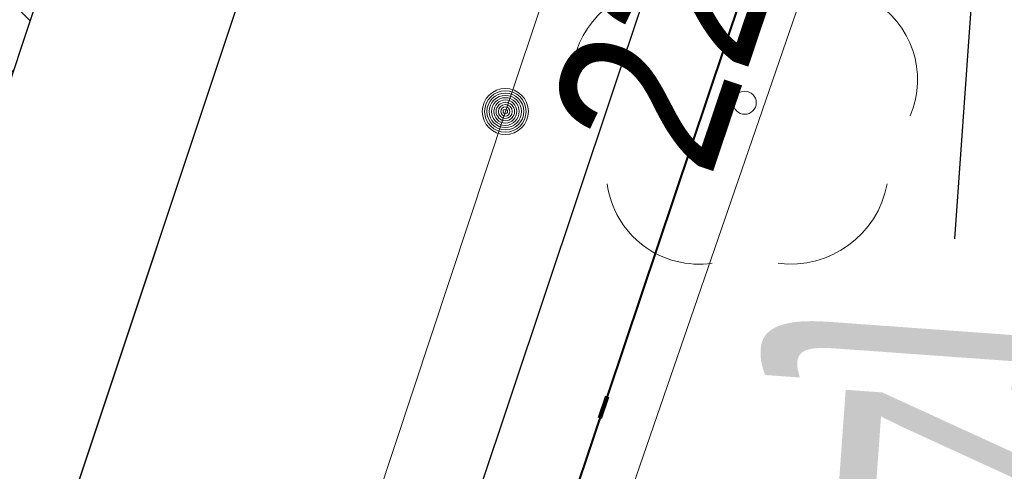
# Model space of a CAD drawing. Header units: metres. Extents: x 6599773 to 13199707, y 5688499 to 11377233.
# Tile 114 of 256: x 6599944.37 to 6599948.64, y 5688827.03 to 5688828.99. Entities that reach past the tile are written whole.
import ezdxf
from ezdxf import colors
from ezdxf.entities.mleader import LeaderData, LeaderLine
from ezdxf.enums import TextEntityAlignment as Align
from ezdxf.math import Vec2, Vec3

# ---------------------------------------------------------------- set-up
doc = ezdxf.new("R2010")
doc.units = ezdxf.units.M
doc.header["$MEASUREMENT"] = 0
for name, pattern in [('1', [0]), ('9', [1, 0, -1]), ('BTO', [0]), ('BUG', [1.5, 1, -0.5]), ('GUK', [2, 1.5, -0.5]), ('UPT', [0])]:
    doc.linetypes.add(name, pattern=pattern)
doc.layers.get('0').update_dxf_attribs({"linetype": 'CONTINUOUS', "lineweight": 5})
for name, color, linetype, lineweight in [('_kolor chodnik', 50, '1', 0), ('_kolor zjazdy kostka', 7, '1', 0), ('_kolor ścieżka', 10, '1', 0), ('_krawedz jezdni i pobocza', 7, 'BUG', 30), ('_linie rozgran', 100, '9', 90), ('_opiskd', 14, 'CONTINUOUS', 15), ('_row', 150, 'CONTINUOUS', 30), ('AS__Nowe_granice', 140, 'CONTINUOUS', 30), ('Kontury', 90, 'GUK', 5), ('OTK_L_5', 7, 'CONTINUOUS', 5), ('OTR_T_1', 7, 'CONTINUOUS', 5), ('OTZ_T_0', 7, 'CONTINUOUS', 13), ('UTTPOM_L_0', 30, 'UPT', 9)]:
    doc.layers.add(name, color=color, linetype=linetype, lineweight=lineweight)
for name, color, linetype, lineweight, true_color in [('_kolor jezdnia', 7, '1', 0, 0x00dbdb), ('_kolor pobocze', 7, '1', 0, 0xff66ff), ('_podział mój', 7, 'BTO', 40, 0xdb70ff)]:
    doc.layers.add(name, color=color, linetype=linetype, lineweight=lineweight, true_color=true_color)
doc.styles.add('opis drzewa', font='ARIALN.TTF', dxfattribs={"width": 0.7, "height": 1.6})
doc.styles.add('STYL_ARIAL', font='ARIALN.TTF', dxfattribs={"width": 0.75, "oblique": 0.1})
pattern_1 = [(45, (0, 0), (-0.1767766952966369, 0.1767766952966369), []), (135, (0, 0), (-0.1767766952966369, -0.1767766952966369), [])]

# ---------------------------------------------------------------- blocks, each defined once
blk = doc.blocks.new('_Dot')
at = {"color": 0, "linetype": 'ByBlock', "lineweight": -2}
blk.add_line((-0.5, 0), (-1, 0), dxfattribs=at)
at = {"color": 0, "linetype": 'ByBlock', "const_width": 0.5}
blk.add_lwpolyline([(-0.25, 0, 1), (0.25, 0, 1)], format="xyb", close=True, dxfattribs=at)
blk = doc.blocks.new('801')
at = {"color": 0}
for radius in [0.1, 0.09, 0.08, 0.07, 0.06, 0.05, 0.04, 0.03, 0.02, 0.01]:
    blk.add_circle((0, 0), radius, dxfattribs=at)
blk = doc.blocks.new('922')
at = {"layer": 'OTZ_T_0', "color": 0}
blk.add_circle((0, 0), 0.05, dxfattribs=at)
for centre, radius, start, end in [((0, 0.35), 0.4, 50.114, 129.886), ((-0.35, 0.1), 0.4, 119.84816, 203.51949), ((0.35, 0.1), 0.4, 336.88451, 60.15184), ((-0.2, -0.3), 0.4, 187.477, 278.47884), ((0.2, -0.275), 0.425, 262.6459300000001, 349.62892)]:
    blk.add_arc(centre, radius, start, end, dxfattribs=at)

msp = doc.modelspace()

# ---------------------------------------------------------------- hatches: boundary and pattern name
at = {"layer": '_kolor chodnik'}
h = msp.add_hatch(dxfattribs=at)
h.set_pattern_fill('ANSI37', color=256, scale=2)
h.set_pattern_definition(pattern_1)
h.paths.add_polyline_path([(6599849.938171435, 5688542.085872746), (6599852.232147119, 5688548.938742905), (6599853.573135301, 5688548.489851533), (6599853.827082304, 5688549.248475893), (6599851.793849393, 5688549.929093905), (6599849.895278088, 5688548.982823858), (6599847.823506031, 5688542.793750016)])
edge = h.paths.add_edge_path()
edge.add_line((6600018.106075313, 5689087.454911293), (6600022.42781917, 5689091.229234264))
edge.add_line((6600022.42781917, 5689091.229234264), (6600020.233254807, 5689093.742094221))
edge.add_line((6600020.233254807, 5689093.742094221), (6600017.159471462, 5689091.057656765))
edge.add_arc((6600023.275194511, 5689085.3851404), 8.341433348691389, 137.1531559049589, 148.8016577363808)
edge.add_line((6600016.140105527, 5689089.706021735), (6600018.106075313, 5689087.454911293))
h.paths.add_polyline_path([(6600038.501784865, 5689187.592294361), (6600037.906968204, 5689187.700586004), (6600037.63829624, 5689186.224843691), (6600038.240083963, 5689186.115282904)])
h.paths.add_polyline_path([(6600069.098302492, 5689360.276020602), (6600068.321239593, 5689360.413462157), (6600068.064048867, 5689358.936495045), (6600068.836639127, 5689358.799546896)])
h.paths.add_polyline_path([(6600082.393785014, 5689362.950258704), (6600082.941124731, 5689366.103121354), (6600081.481377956, 5689366.361351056), (6600080.923159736, 5689363.210828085)])
h.paths.add_polyline_path([(6600074.022236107, 5689388.065861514), (6600072.983907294, 5689388.249860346), (6600072.723374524, 5689386.77253894), (6600073.760538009, 5689386.588865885)])
h.paths.add_polyline_path([(6600105.613104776, 5689486.405659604), (6600106.749499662, 5689489.711933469), (6600105.298891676, 5689490.233346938), (6600104.143487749, 5689486.917306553)], flags=17)
h.paths.add_polyline_path([(6600132.519778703, 5689678.737346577), (6600131.761827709, 5689678.896110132), (6600131.444670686, 5689677.429261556), (6600132.212256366, 5689677.269208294)])
h.paths.add_polyline_path([(6600156.649397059, 5689798.7449027), (6600156.48800471, 5689797.958860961), (6600157.450195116, 5689797.757316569), (6600157.615023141, 5689798.542205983)])
h.paths.add_polyline_path([(6600189.055358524, 5689948.643107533), (6600187.902868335, 5689948.884512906), (6600187.600024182, 5689947.417400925), (6600188.748131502, 5689947.176379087)])
edge = h.paths.add_edge_path()
edge.add_line((6600204.459383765, 5690032.969035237), (6600204.153258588, 5690031.227801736))
edge.add_arc((6600202.328347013, 5690027.299936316), 4.331100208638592, 41.85300125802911, 65.08011549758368, ccw=False)
edge.add_arc((6600032.90393149, 5690051.979071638), 174.020003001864, 352.8070218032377, 353.495463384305)
edge.add_arc((6600202.372679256, 5690027.343587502), 5.999999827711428, 55.12102442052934, 69.64815978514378)
edge = h.paths.add_edge_path()
edge.add_line((6600205.046027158, 5690040.265402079), (6600204.972740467, 5690038.483452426))
edge.add_arc((6600203.986269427, 5690044.401803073), 5.999999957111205, 279.4630688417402, 294.9140560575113)
edge.add_line((6600206.513819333, 5690038.960158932), (6600206.607027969, 5690041.030672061))
edge.add_arc((6600203.986269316, 5690044.401803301), 4.270000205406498, 284.3702444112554, 307.86193139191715, ccw=False)
edge = h.paths.add_edge_path()
edge.add_arc((6600203.547470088, 5690044.558759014), 6.446878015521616, 324.4350091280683, 356.2013368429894, ccw=False)
edge.add_arc((6600203.986269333, 5690044.401803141), 6.00000007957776, 323.2169970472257, 357.4193489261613)
h.paths.add_polyline_path([(6600208.910055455, 5690121.713696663), (6600208.146285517, 5690121.748120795), (6600207.125602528, 5690121.794124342), (6600209.971605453, 5690121.665851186)])
edge = h.paths.add_edge_path()
edge.add_line((6600238.769818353, 5690481.648294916), (6600240.338176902, 5690490.873746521))
edge.add_line((6600240.338176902, 5690490.873746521), (6600241.251295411, 5690510.829461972))
edge.add_line((6600241.251295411, 5690510.829461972), (6600239.524022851, 5690510.928942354))
edge.add_line((6600239.524022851, 5690510.928942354), (6600238.633343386, 5690491.167757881))
edge.add_line((6600238.633343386, 5690491.167757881), (6600234.579716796, 5690467.661262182))
edge.add_line((6600234.579716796, 5690467.661262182), (6600234.449796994, 5690464.966873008))
edge.add_arc((6600242.443669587, 5690464.607462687), 8.00194818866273, 177.4256738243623, 268.2543056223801)
edge.add_line((6600242.199903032, 5690456.609228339), (6600242.216657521, 5690457.359274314))
edge.add_line((6600242.216657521, 5690457.359274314), (6600242.305257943, 5690458.836738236))
edge.add_arc((6600242.444504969, 5690464.607952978), 5.772894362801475, 177.0298084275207, 268.6178439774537, ccw=False)
edge.add_line((6600236.679365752, 5690464.907083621), (6600236.951876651, 5690470.95443634))
edge.add_line((6600236.951876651, 5690470.95443634), (6600238.150786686, 5690478.210832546))
edge.add_line((6600238.150786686, 5690478.210832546), (6600238.769818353, 5690481.648294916))
h.paths.add_polyline_path([(6600238.769818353, 5690481.648294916), (6600238.150786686, 5690478.210832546), (6600239.670056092, 5690477.930590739), (6600240.266710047, 5690481.376366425)], flags=17)
edge = h.paths.add_edge_path()
edge.add_line((6600223.366500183, 5690460.339976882), (6600223.276803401, 5690457.948865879))
edge.add_arc((6600221.105749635, 5690465.64864014), 7.999999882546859, 285.7465040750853, 299.8464885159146)
edge.add_line((6600225.08717264, 5690458.709744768), (6600225.240084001, 5690461.623695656))
edge.add_arc((6600221.105749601, 5690465.648640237), 5.769999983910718, 293.06724420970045, 315.7681070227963, ccw=False)
edge = h.paths.add_edge_path()
edge.add_arc((6600220.025145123, 5690444.676291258), 5.77000016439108, 37.996647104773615, 59.94382588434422, ccw=False)
edge.add_line((6600224.572175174, 5690448.22839199), (6600224.817793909, 5690451.081798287))
edge.add_arc((6600220.025145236, 5690444.676291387), 7.999999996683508, 53.19588653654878, 68.15166733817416)
edge.add_line((6600223.00235276, 5690452.101669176), (6600222.91504296, 5690449.670427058))
edge = h.paths.add_edge_path()
edge.add_arc((6600221.105749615, 5690465.648640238), 7.999999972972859, 328.0222308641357, 357.0132597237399)
edge.add_line((6600229.094882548, 5690465.23180147), (6600229.218816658, 5690467.593604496))
edge.add_line((6600229.218816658, 5690467.593604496), (6600228.218919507, 5690467.645774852))
edge.add_line((6600228.218919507, 5690467.645774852), (6600227.891778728, 5690461.411918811))
h.paths.add_polyline_path([(6600200.980142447, 5690012.236744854), (6600202.31727834, 5690011.956662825), (6600202.522293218, 5690012.935421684), (6600201.182321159, 5690013.216097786)])
h.paths.add_polyline_path([(6600196.457878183, 5689983.98337835), (6600195.202332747, 5689984.246370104), (6600194.899091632, 5689982.777335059), (6600196.150355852, 5689982.515240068)])
edge = h.paths.add_edge_path()
edge.add_line((6600112.305909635, 5689517.99101877), (6600112.691041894, 5689519.807934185))
edge.add_line((6600112.691041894, 5689519.807934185), (6600113.245521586, 5689522.423769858))
edge.add_line((6600113.245521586, 5689522.423769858), (6600111.553124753, 5689522.782507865))
edge.add_line((6600111.553124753, 5689522.782507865), (6600107.405864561, 5689503.217226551))
edge.add_line((6600107.405864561, 5689503.217226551), (6600099.494506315, 5689480.361667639))
edge.add_line((6600099.494506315, 5689480.361667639), (6600099.182814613, 5689478.891218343))
edge.add_arc((6600107.008997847, 5689477.232359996), 8.000059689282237, 168.0325629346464, 257.7529108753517)
edge.add_line((6600105.311960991, 5689469.414366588), (6600105.784990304, 5689471.593619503))
edge.add_arc((6600107.008927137, 5689477.232314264), 5.769999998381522, 168.0321375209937, 257.7533362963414, ccw=False)
edge.add_line((6600101.364343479, 5689478.42879883), (6600101.647245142, 5689479.76342708))
edge.add_line((6600101.647245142, 5689479.76342708), (6600104.143487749, 5689486.917306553))
edge.add_line((6600104.143487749, 5689486.917306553), (6600105.298891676, 5689490.233346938))
edge.add_line((6600105.298891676, 5689490.233346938), (6600108.240043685, 5689498.809726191))
edge.add_line((6600108.240043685, 5689498.809726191), (6600112.305909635, 5689517.99101877))
h.paths.add_polyline_path([(6600136.009573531, 5689645.499114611), (6600138.333647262, 5689645.012304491), (6600138.661671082, 5689646.578318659), (6600134.869459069, 5689647.372651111)])
at = {"layer": '_kolor jezdnia'}
h = msp.add_hatch(dxfattribs=at)
h.set_pattern_fill('ANSI37', color=256, scale=2.2)
h.set_pattern_definition([(311.9999999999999, (0, 0), (0.2043648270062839, 0.1840109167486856), []), (41.99999999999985, (0, 0), (-0.1840109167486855, 0.2043648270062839), [])])
edge = h.paths.add_edge_path()
edge.add_line((6599833.066047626, 5688539.933393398), (6599850.649511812, 5688527.983462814))
edge.add_arc((6599857.337592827, 5688536.653968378), 10.95025544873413, 169.5012687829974, 232.3548431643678, ccw=False)
edge.add_arc((6599858.085851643, 5688536.618142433), 11.69295282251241, 162.2507788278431, 169.9967502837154, ccw=False)
edge.add_line((6599846.949484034, 5688540.182754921), (6599847.823506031, 5688542.793750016))
edge.add_line((6599847.823506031, 5688542.793750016), (6599849.895278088, 5688548.982823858))
edge.add_line((6599849.895278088, 5688548.982823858), (6599852.434748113, 5688556.56906746))
edge.add_line((6599852.434748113, 5688556.56906746), (6599928.48625871, 5688783.760284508))
edge.add_line((6599928.48625871, 5688783.760284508), (6599931.025728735, 5688791.34652811))
edge.add_line((6599931.025728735, 5688791.34652811), (6599996.657773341, 5688987.411326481))
edge.add_line((6599996.657773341, 5688987.411326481), (6599999.197243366, 5688994.997570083))
edge.add_line((6599999.197243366, 5688994.997570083), (6600021.930100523, 5689062.908193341))
edge.add_line((6600021.930100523, 5689062.908193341), (6600017.620224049, 5689067.371531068))
edge.add_line((6600017.620224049, 5689067.371531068), (6600016.714558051, 5689064.654078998))
edge.add_line((6600016.714558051, 5689064.654078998), (6600012.423620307, 5689051.835617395))
edge.add_line((6600012.423620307, 5689051.835617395), (6600009.884150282, 5689044.249373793))
edge.add_line((6600009.884150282, 5689044.249373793), (6599977.53516164, 5688947.612159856))
edge.add_line((6599977.53516164, 5688947.612159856), (6599974.995691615, 5688940.025916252))
edge.add_line((6599974.995691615, 5688940.025916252), (6599942.096912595, 5688841.746295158))
edge.add_line((6599942.096912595, 5688841.746295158), (6599939.557442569, 5688834.160051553))
edge.add_line((6599939.557442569, 5688834.160051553), (6599882.679288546, 5688664.246042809))
edge.add_line((6599882.679288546, 5688664.246042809), (6599880.139818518, 5688656.659799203))
edge.add_line((6599880.139818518, 5688656.659799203), (6599852.464543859, 5688573.984527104))
edge.add_line((6599852.464543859, 5688573.984527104), (6599842.470137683, 5688544.127903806))
edge.add_arc((6599835.706422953, 5688546.652910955), 7.219660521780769, 248.54809133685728, 339.52856074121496, ccw=False)
h.paths.add_polyline_path([(6600044.653202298, 5689172.271628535), (6600046.276244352, 5689181.431901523), (6600047.759199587, 5689189.801539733), (6600051.0603021, 5689208.432603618), (6600052.368792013, 5689215.817578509), (6600054.808584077, 5689229.587499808), (6600056.11707399, 5689236.972474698), (6600057.346666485, 5689243.912161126), (6600058.655146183, 5689251.297078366), (6600058.831439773, 5689252.292060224), (6600060.098987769, 5689259.445963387), (6600060.139929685, 5689259.677035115), (6600061.407468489, 5689266.830886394), (6600072.329030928, 5689328.470998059), (6600073.637511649, 5689335.855921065), (6600077.337304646, 5689356.73715072), (6600078.820259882, 5689365.106788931), (6600081.142794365, 5689378.214921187), (6600082.53851694, 5689386.092227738), (6600095.187867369, 5689457.483787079), (6600091.082877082, 5689465.8405575), (6600089.043088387, 5689454.328211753), (6600087.870641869, 5689447.711051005), (6600087.560133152, 5689445.958573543), (6600086.562151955, 5689440.326076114), (6600082.433200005, 5689417.022719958), (6600080.95024477, 5689408.65308175), (6600077.202698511, 5689387.502337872), (6600075.719743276, 5689379.132699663), (6600073.469199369, 5689366.430874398), (6600071.986244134, 5689358.061236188), (6600069.986864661, 5689346.776955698), (6600068.591142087, 5689338.899649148), (6600065.559290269, 5689321.78820693), (6600064.163567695, 5689313.91090038), (6600059.719426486, 5689288.828650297), (6600058.323703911, 5689280.951343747), (6600057.563846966, 5689276.662793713), (6600056.168124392, 5689268.785487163), (6600054.804920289, 5689261.091711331), (6600053.409197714, 5689253.214404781), (6600053.264817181, 5689252.399536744), (6600051.869094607, 5689244.522230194), (6600051.183555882, 5689240.653124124), (6600049.787833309, 5689232.775817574), (6600046.593849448, 5689214.749319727), (6600045.198126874, 5689206.872013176), (6600044.41754409, 5689202.466488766), (6600042.934588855, 5689194.096850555), (6600036.429952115, 5689157.38538759), (6600034.94699688, 5689149.01574938), (6600030.579776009, 5689124.367629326), (6600027.529365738, 5689107.151445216), (6600024.895072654, 5689094.014582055), (6600030.583685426, 5689094.264316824), (6600032.945013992, 5689106.191885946), (6600043.170247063, 5689163.901990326)])
edge = h.paths.add_edge_path()
edge.add_line((6600111.106812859, 5689535.144351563), (6600111.256844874, 5689535.85214863))
edge.add_line((6600111.256844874, 5689535.85214863), (6600112.915748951, 5689543.678261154))
edge.add_line((6600112.915748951, 5689543.678261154), (6600117.304772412, 5689564.384094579))
edge.add_line((6600117.304772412, 5689564.384094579), (6600119.067357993, 5689572.699339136))
edge.add_line((6600119.067357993, 5689572.699339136), (6600120.087667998, 5689577.512794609))
edge.add_line((6600120.087667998, 5689577.512794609), (6600121.64289057, 5689584.849775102))
edge.add_line((6600121.64289057, 5689584.849775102), (6600128.436769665, 5689616.900852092))
edge.add_line((6600128.436769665, 5689616.900852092), (6600129.991992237, 5689624.237832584))
edge.add_line((6600129.991992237, 5689624.237832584), (6600132.660554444, 5689636.827148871))
edge.add_line((6600132.660554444, 5689636.827148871), (6600133.208838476, 5689639.444704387))
edge.add_line((6600133.208838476, 5689639.444704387), (6600134.848957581, 5689647.274775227))
edge.add_line((6600134.848957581, 5689647.274775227), (6600138.97649476, 5689666.979995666))
edge.add_line((6600138.97649476, 5689666.979995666), (6600140.51410642, 5689674.320687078))
edge.add_line((6600140.51410642, 5689674.320687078), (6600145.209128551, 5689696.735129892))
edge.add_line((6600145.209128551, 5689696.735129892), (6600146.746740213, 5689704.075821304))
edge.add_line((6600146.746740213, 5689704.075821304), (6600151.462308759, 5689726.588354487))
edge.add_line((6600151.462308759, 5689726.588354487), (6600152.999920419, 5689733.929045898))
edge.add_line((6600152.999920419, 5689733.929045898), (6600155.244070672, 5689744.642813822))
edge.add_line((6600155.244070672, 5689744.642813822), (6600156.781682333, 5689751.983505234))
edge.add_line((6600156.781682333, 5689751.983505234), (6600161.635515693, 5689775.156126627))
edge.add_line((6600161.635515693, 5689775.156126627), (6600163.378142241, 5689783.475576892))
edge.add_line((6600163.378142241, 5689783.475576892), (6600163.850769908, 5689785.731942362))
edge.add_line((6600163.850769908, 5689785.731942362), (6600167.028500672, 5689800.90270461))
edge.add_line((6600167.028500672, 5689800.90270461), (6600179.490888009, 5689860.399222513))
edge.add_line((6600179.490888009, 5689860.399222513), (6600181.233514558, 5689868.718672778))
edge.add_line((6600181.233514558, 5689868.718672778), (6600181.84713393, 5689871.648144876))
edge.add_line((6600181.84713393, 5689871.648144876), (6600183.38474559, 5689878.988836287))
edge.add_line((6600183.38474559, 5689878.988836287), (6600184.935818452, 5689886.393792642))
edge.add_line((6600184.935818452, 5689886.393792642), (6600186.575937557, 5689894.223863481))
edge.add_line((6600186.575937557, 5689894.223863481), (6600194.051338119, 5689929.912074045))
edge.add_line((6600194.051338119, 5689929.912074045), (6600195.691457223, 5689937.742144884))
edge.add_line((6600195.691457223, 5689937.742144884), (6600202.915799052, 5689972.231779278))
edge.add_line((6600202.915799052, 5689972.231779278), (6600204.555918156, 5689980.061850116))
edge.add_line((6600204.555918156, 5689980.061850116), (6600206.062781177, 5689987.255744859))
edge.add_line((6600206.062781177, 5689987.255744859), (6600207.702900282, 5689995.085815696))
edge.add_line((6600207.702900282, 5689995.085815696), (6600210.232559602, 5690007.162628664))
edge.add_line((6600210.232559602, 5690007.162628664), (6600211.694938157, 5690014.144150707))
edge.add_arc((6600028.177652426, 5690052.584442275), 187.5000004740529, 348.1696294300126, 357.4195276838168)
edge.add_line((6600215.487522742, 5690044.142720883), (6600208.310270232, 5690026.480446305))
edge.add_arc((6600032.903933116, 5690051.97907145), 177.2500013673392, 348.1696294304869, 351.7289130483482, ccw=False)
edge.add_line((6600206.38894146, 5690015.640182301), (6600205.966941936, 5690013.625519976))
edge.add_line((6600205.966941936, 5690013.625519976), (6600204.326822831, 5690005.795449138))
edge.add_line((6600204.326822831, 5690005.795449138), (6600197.076961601, 5689971.183982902))
edge.add_line((6600197.076961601, 5689971.183982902), (6600195.334335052, 5689962.864532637))
edge.add_line((6600195.334335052, 5689962.864532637), (6600193.44722506, 5689953.855305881))
edge.add_line((6600193.44722506, 5689953.855305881), (6600191.909227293, 5689946.512771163))
edge.add_line((6600191.909227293, 5689946.512771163), (6600185.49684423, 5689915.899498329))
edge.add_line((6600185.49684423, 5689915.899498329), (6600183.856521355, 5689908.068454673))
edge.add_line((6600183.856521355, 5689908.068454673), (6600182.066605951, 5689899.523243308))
edge.add_line((6600182.066605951, 5689899.523243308), (6600180.32407057, 5689891.204228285))
edge.add_line((6600180.32407057, 5689891.204228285), (6600174.320344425, 5689862.541919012))
edge.add_line((6600174.320344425, 5689862.541919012), (6600172.577809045, 5689854.222903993))
edge.add_line((6600172.577809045, 5689854.222903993), (6600163.663810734, 5689811.666703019))
edge.add_line((6600163.663810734, 5689811.666703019), (6600162.023782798, 5689803.837067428))
edge.add_line((6600162.023782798, 5689803.837067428), (6600160.924220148, 5689798.587659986))
edge.add_line((6600160.924220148, 5689798.587659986), (6600159.279208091, 5689790.734229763))
edge.add_line((6600159.279208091, 5689790.734229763), (6600157.107250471, 5689780.365115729))
edge.add_line((6600157.107250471, 5689780.365115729), (6600155.462238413, 5689772.511685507))
edge.add_line((6600155.462238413, 5689772.511685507), (6600153.380318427, 5689762.572418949))
edge.add_line((6600153.380318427, 5689762.572418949), (6600151.735124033, 5689754.718118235))
edge.add_line((6600151.735124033, 5689754.718118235), (6600148.586504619, 5689739.686336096))
edge.add_line((6600148.586504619, 5689739.686336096), (6600146.885007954, 5689731.563243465))
edge.add_line((6600146.885007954, 5689731.563243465), (6600141.75088822, 5689707.052510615))
edge.add_line((6600141.75088822, 5689707.052510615), (6600140.110896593, 5689699.223048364))
edge.add_line((6600140.110896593, 5689699.223048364), (6600133.483561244, 5689667.583574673))
edge.add_line((6600133.483561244, 5689667.583574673), (6600131.860394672, 5689659.834436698))
edge.add_line((6600131.860394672, 5689659.834436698), (6600131.740984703, 5689659.26436315))
edge.add_line((6600131.740984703, 5689659.26436315), (6600130.117814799, 5689651.515209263))
edge.add_line((6600130.117814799, 5689651.515209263), (6600127.278733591, 5689637.961189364))
edge.add_line((6600127.278733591, 5689637.961189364), (6600126.924568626, 5689636.290366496))
edge.add_line((6600126.924568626, 5689636.290366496), (6600125.166244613, 5689627.995226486))
edge.add_line((6600125.166244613, 5689627.995226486), (6600118.009503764, 5689594.232298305))
edge.add_line((6600118.009503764, 5689594.232298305), (6600116.251179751, 5689585.937158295))
edge.add_line((6600116.251179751, 5689585.937158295), (6600113.665314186, 5689573.737975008))
edge.add_line((6600113.665314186, 5689573.737975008), (6600111.898534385, 5689565.402943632))
edge.add_line((6600111.898534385, 5689565.402943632), (6600104.889982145, 5689532.33911599))
edge.add_line((6600104.889982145, 5689532.33911599), (6600103.226635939, 5689524.492047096))
edge.add_line((6600103.226635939, 5689524.492047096), (6600096.623876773, 5689493.342605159))
edge.add_line((6600096.623876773, 5689493.342605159), (6600094.968986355, 5689485.53542763))
edge.add_line((6600094.968986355, 5689485.53542763), (6600094.300101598, 5689482.379870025))
edge.add_line((6600094.300101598, 5689482.379870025), (6600099.182814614, 5689478.891218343))
edge.add_line((6600099.182814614, 5689478.891218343), (6600099.494506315, 5689480.361667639))
edge.add_line((6600099.494506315, 5689480.361667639), (6600111.106812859, 5689535.144351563))
edge = h.paths.add_edge_path()
edge.add_arc((6600239.213891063, 5690851.4003676), 10.0000000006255, -2.8342403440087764, 76.13703556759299, ccw=False)
edge.add_line((6600249.201658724, 5690850.905901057), (6600249.082723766, 5690848.503524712))
edge.add_line((6600249.082723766, 5690848.503524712), (6600247.016487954, 5690806.767468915))
edge.add_line((6600247.016487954, 5690806.767468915), (6600246.092398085, 5690789.152178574))
edge.add_line((6600246.092398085, 5690789.152178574), (6600233.768116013, 5690572.015170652))
edge.add_line((6600233.768116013, 5690572.015170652), (6600228.959056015, 5690465.29620206))
edge.add_line((6600228.959056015, 5690465.29620206), (6600234.588724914, 5690465.017134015))
edge.add_line((6600234.588724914, 5690465.017134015), (6600239.26254019, 5690571.767576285))
edge.add_line((6600239.26254019, 5690571.767576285), (6600252.505038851, 5690806.400146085))
edge.add_line((6600252.505038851, 5690806.400146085), (6600254.569211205, 5690848.094521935))
edge.add_arc((6600262.559425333, 5690847.6989487), 7.999999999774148, 76.13703557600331, 177.1657596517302, ccw=False)
edge.add_line((6600264.476229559, 5690855.465921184), (6600241.609896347, 5690861.109083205))
edge = h.paths.add_edge_path()
edge.add_line((6600250.031475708, 5690451.625307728), (6600250.231741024, 5690455.772579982))
edge.add_line((6600250.231741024, 5690455.772579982), (6600246.257763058, 5690456.417303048))
edge.add_line((6600246.257763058, 5690456.417303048), (6600242.171761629, 5690456.61060902))
edge.add_arc((6600242.563100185, 5690464.586983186), 7.985968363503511, 176.9123644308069, 267.1911945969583, ccw=False)
edge.add_line((6600234.588724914, 5690465.017134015), (6600228.959056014, 5690465.29620206))
edge.add_arc((6600220.965133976, 5690465.657286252), 8.002072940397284, 267.8289300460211, 357.413716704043, ccw=False)
edge.add_line((6600220.661989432, 5690457.660957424), (6600212.406915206, 5690458.119572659))
edge.add_line((6600212.406915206, 5690458.119572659), (6600208.431872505, 5690457.817501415))
edge.add_line((6600208.431872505, 5690457.817501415), (6600208.233912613, 5690454.548331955))
edge.add_line((6600208.233912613, 5690454.548331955), (6600212.129565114, 5690453.127270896))
edge.add_line((6600212.129565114, 5690453.127270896), (6600218.640548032, 5690452.76554962))
edge.add_line((6600218.640548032, 5690452.76554962), (6600216.486747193, 5690452.885205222))
edge.add_line((6600216.486747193, 5690452.885205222), (6600220.46890539, 5690452.663974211))
edge.add_arc((6600220.025145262, 5690444.676291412), 7.999999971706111, -0.3386579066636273, 86.8201700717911, ccw=False)
edge.add_line((6600228.025005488, 5690444.629006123), (6600227.803602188, 5690439.649256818))
edge.add_line((6600227.803602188, 5690439.649256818), (6600226.885525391, 5690435.936828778))
edge.add_line((6600226.885525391, 5690435.936828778), (6600225.534849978, 5690405.967249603))
edge.add_line((6600225.534849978, 5690405.967249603), (6600226.115199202, 5690402.187514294))
edge.add_line((6600226.115199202, 5690402.187514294), (6600213.445139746, 5690121.008786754))
edge.add_line((6600213.445139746, 5690121.008786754), (6600213.352800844, 5690118.960058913))
edge.add_line((6600213.352800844, 5690118.960058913), (6600209.980184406, 5690044.131649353))
edge.add_arc((6600203.986269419, 5690044.401803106), 5.999999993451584, 257.4162346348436, 357.41934921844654, ccw=False)
edge.add_line((6600202.679069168, 5690038.545931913), (6600201.589735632, 5690033.666039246))
edge.add_line((6600201.589735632, 5690033.666039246), (6600203.67987942, 5690033.199458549))
edge.add_arc((6600202.372679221, 5690027.343587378), 5.999999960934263, -8.27108729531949, 77.41623506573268, ccw=False)
edge.add_line((6600208.310270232, 5690026.480446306), (6600215.487522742, 5690044.142720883))
edge.add_line((6600215.487522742, 5690044.142720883), (6600216.199687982, 5690059.944661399))
edge.add_line((6600216.199687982, 5690059.944661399), (6600216.537356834, 5690067.437056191))
edge.add_line((6600216.537356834, 5690067.437056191), (6600223.893528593, 5690230.66011469))
edge.add_line((6600223.893528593, 5690230.66011469), (6600224.231197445, 5690238.152509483))
edge.add_line((6600224.231197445, 5690238.152509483), (6600233.507835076, 5690443.987992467))
edge.add_arc((6600241.499722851, 5690443.627812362), 7.999999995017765, 87.29208981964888, 177.4195277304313, ccw=False)
edge.add_line((6600241.877677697, 5690451.618879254), (6600246.021541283, 5690451.422886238))
edge.add_line((6600246.021541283, 5690451.422886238), (6600246.427694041, 5690451.443388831))
edge.add_line((6600246.427694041, 5690451.443388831), (6600246.793970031, 5690451.461878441))
edge.add_line((6600246.793970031, 5690451.461878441), (6600250.031475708, 5690451.625307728))
edge = h.paths.add_edge_path()
edge.add_line((6600007.33756506, 5689086.20374581), (6600006.980466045, 5689080.740822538))
edge.add_line((6600006.980466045, 5689080.740822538), (6600007.229745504, 5689080.720859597))
edge.add_line((6600007.229745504, 5689080.720859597), (6600008.093335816, 5689080.601653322))
edge.add_line((6600008.093335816, 5689080.601653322), (6600008.702681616, 5689080.53831051))
edge.add_arc((6600008.140193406, 5689070.554142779), 9.999999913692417, -18.557800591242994, 86.77547804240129, ccw=False)
edge.add_line((6600017.620224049, 5689067.371531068), (6600021.930100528, 5689062.908193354))
edge.add_arc((6599734.83819726, 5689159.011261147), 302.7499967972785, 341.4922000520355, 343.8640860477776)
edge.add_arc((6600034.895369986, 5689072.315877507), 9.581213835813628, 98.63328270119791, 164.5273290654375, ccw=False)
edge.add_line((6600033.457137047, 5689081.788529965), (6600033.832640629, 5689081.798737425))
edge.add_line((6600033.832640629, 5689081.798737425), (6600034.422462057, 5689082.05700874))
edge.add_line((6600034.422462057, 5689082.05700874), (6600036.833623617, 5689082.139040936))
edge.add_line((6600036.833623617, 5689082.139040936), (6600036.730225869, 5689087.148851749))
edge.add_line((6600036.730225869, 5689087.148851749), (6600036.579860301, 5689087.134303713))
edge.add_arc((6600036.479565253, 5689093.136286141), 6.002820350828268, 169.1687651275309, 270.9573417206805, ccw=False)
edge.add_line((6600030.583685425, 5689094.264316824), (6600024.895072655, 5689094.014582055))
edge.add_arc((6600015.200558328, 5689096.162123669), 9.929528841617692, 271.0943432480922, 347.5094668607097, ccw=False)
edge.add_arc((6600014.909438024, 5689089.646776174), 3.446070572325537, 264.4236009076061, 278.0194998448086, ccw=False)
edge.add_line((6600014.574573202, 5689086.217014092), (6600014.299554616, 5689086.232508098))
edge.add_line((6600014.299554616, 5689086.232508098), (6600010.474232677, 5689086.448019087))
edge.add_line((6600010.474232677, 5689086.448019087), (6600007.33756506, 5689086.20374581))
edge = h.paths.add_edge_path()
edge.add_line((6600105.490725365, 5689463.953528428), (6600106.927559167, 5689464.047234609))
edge.add_line((6600106.927559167, 5689464.047234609), (6600107.835, 5689468.66))
edge.add_line((6600107.835, 5689468.66), (6600105.311960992, 5689469.414366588))
edge.add_arc((6600107.008997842, 5689477.232359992), 8.000059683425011, 168.0325628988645, 257.7529109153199, ccw=False)
edge.add_line((6600099.182814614, 5689478.891218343), (6600094.300101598, 5689482.379870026))
edge.add_arc((6600586.245114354, 5689378.10423892), 502.8750369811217, 168.032376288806, 169.9522165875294)
edge.add_line((6600091.082877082, 5689465.8405575), (6600095.187867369, 5689457.483787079))
edge.add_arc((6600103.06517392, 5689456.088064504), 8.000000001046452, 77.7533362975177, 169.9524553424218, ccw=False)
edge.add_line((6600104.762140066, 5689463.906012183), (6600105.490725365, 5689463.953528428))
at = {"layer": '_kolor pobocze'}
h = msp.add_hatch(dxfattribs=at)
h.set_pattern_fill('ANSI37', color=256, scale=2)
h.set_pattern_definition(pattern_1)
edge = h.paths.add_edge_path()
edge.add_line((6600035.926965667, 5689101.56944285), (6600036.046865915, 5689102.311543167))
edge.add_arc((6600058.171848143, 5689233.778275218), 133.3154772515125, 259.4578941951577, 260.4470163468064, ccw=False)
edge.add_line((6600033.780707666, 5689102.713067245), (6600032.142559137, 5689101.847662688))
edge.add_arc((6599734.838175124, 5689159.011266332), 302.7500195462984, 347.6801154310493, 349.11639019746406, ccw=False)
edge.add_arc((6600036.478170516, 5689093.133441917), 6.000000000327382, 167.68011541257, 271.5571101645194)
edge.add_line((6600036.64121064, 5689087.1356575), (6600036.730491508, 5689087.137804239))
edge.add_line((6600036.730491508, 5689087.137804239), (6600036.71246321, 5689087.887583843))
edge.add_line((6600036.71246321, 5689087.887583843), (6600036.559840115, 5689087.884077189))
edge.add_arc((6600036.482532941, 5689093.14290691), 5.259397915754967, 170.6455005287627, 270.84221319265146, ccw=False)
edge.add_arc((6600545.796425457, 5688991.216220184), 524.6691769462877, 167.9170060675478, 168.7028219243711, ccw=False)
edge.add_line((6600032.751078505, 5689101.044345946), (6600034.011432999, 5689101.917298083))
edge.add_line((6600034.011432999, 5689101.917298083), (6600035.926965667, 5689101.56944285))
edge = h.paths.add_edge_path()
edge.add_line((6600002.828843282, 5688994.032881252), (6600003.066918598, 5688994.744091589))
edge.add_line((6600003.066918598, 5688994.744091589), (6600001.227880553, 5688995.359703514))
edge.add_line((6600001.227880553, 5688995.359703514), (6600000.55876659, 5688996.702196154))
edge.add_line((6600000.55876659, 5688996.702196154), (6600022.641310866, 5689062.67011804))
edge.add_arc((6599734.83819395, 5689159.011262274), 303.5000002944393, 341.4922000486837, 343.8640860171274)
edge.add_arc((6600035.267451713, 5689072.092773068), 9.250000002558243, 91.55711016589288, 163.8640860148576, ccw=False)
edge.add_line((6600035.016098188, 5689081.339357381), (6600036.868703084, 5689081.389717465))
edge.add_line((6600036.868703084, 5689081.389717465), (6600036.850674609, 5689082.139504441))
edge.add_line((6600036.850674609, 5689082.139504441), (6600034.995718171, 5689082.089080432))
edge.add_arc((6600035.267451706, 5689072.092773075), 9.999999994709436, 91.55711014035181, 163.8640860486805)
edge.add_arc((6599734.838192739, 5689159.011262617), 302.7500015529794, 341.4922000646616, 343.8640860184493, ccw=False)
edge.add_line((6600021.930100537, 5689062.908193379), (6599999.748942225, 5688996.6456785))
edge.add_line((6599999.748942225, 5688996.6456785), (6600000.695212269, 5688994.747107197))
edge.add_line((6600000.695212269, 5688994.747107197), (6600002.828843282, 5688994.032881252))
h.paths.add_polyline_path([(6599971.7492186, 5688907.297112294), (6599971.084233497, 5688908.631320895), (6599997.822068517, 5688988.526766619), (6599999.164561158, 5688989.195880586), (6600001.003599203, 5688988.580268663), (6600001.241674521, 5688989.291479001), (6599999.108043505, 5688990.005704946), (6599997.2094722, 5688989.059434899), (6599970.270280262, 5688908.583087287), (6599971.216550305, 5688906.684515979), (6599973.350181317, 5688905.970290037), (6599973.588256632, 5688906.681500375)])
h.paths.add_polyline_path([(6599932.504667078, 5688790.060553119), (6599931.835553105, 5688791.403045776), (6599968.343406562, 5688900.4641754), (6599969.685899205, 5688901.133289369), (6599971.524937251, 5688900.517677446), (6599971.763012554, 5688901.228887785), (6599969.629381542, 5688901.94311373), (6599967.730810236, 5688900.996843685), (6599931.025728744, 5688791.34652811), (6599931.971998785, 5688789.447956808), (6599933.988392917, 5688788.772975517), (6599934.226774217, 5688789.484136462)])
at = {"layer": '_kolor zjazdy kostka'}
h = msp.add_hatch(dxfattribs=at)
h.set_pattern_fill('ANSI37', color=256, scale=2)
h.set_pattern_definition(pattern_1)
h.paths.add_polyline_path([(6600244.137440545, 5690813.934732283), (6600242.369522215, 5690814.022127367), (6600242.097568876, 5690808.528921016), (6600243.865482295, 5690808.44142671)])
h.paths.add_polyline_path([(6600247.012128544, 5690806.679412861), (6600247.44273645, 5690815.377295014), (6600247.393289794, 5690814.378518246), (6600247.113277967, 5690808.722537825)])
h.paths.add_polyline_path([(6600242.297085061, 5690788.088808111), (6600240.958726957, 5690788.155683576), (6600240.648818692, 5690782.664569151), (6600241.987258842, 5690782.599147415)])
h.paths.add_polyline_path([(6600245.558275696, 5690780.919298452), (6600246.037231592, 5690789.405686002), (6600244.985820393, 5690788.453468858), (6600244.612601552, 5690781.981345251)])
h.paths.add_polyline_path([(6600241.348405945, 5690723.711515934), (6600242.272017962, 5690722.691689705), (6600242.749709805, 5690731.155680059), (6600241.698138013, 5690730.203317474), (6600241.472690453, 5690726.27550499)])
h.paths.add_polyline_path([(6600225.772794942, 5690394.589141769), (6600224.731429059, 5690393.637598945), (6600224.461246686, 5690387.644646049), (6600225.412923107, 5690386.603142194)])
h.paths.add_polyline_path([(6600223.012390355, 5690333.280720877), (6600223.372595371, 5690341.272607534), (6600222.32835346, 5690340.318436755), (6600222.058239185, 5690334.324941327)])
h.paths.add_polyline_path([(6600215.496388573, 5690166.390602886), (6600215.856593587, 5690174.382489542), (6600214.812834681, 5690173.428760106), (6600214.542018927, 5690167.435062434)])
h.paths.add_polyline_path([(6600212.446537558, 5690121.053392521), (6600213.399499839, 5690120.010473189), (6600213.788744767, 5690128.503024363), (6600212.745135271, 5690127.54943145)])
h.paths.add_polyline_path([(6600209.977420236, 5690121.665589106), (6600210.225142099, 5690127.162117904), (6600207.346107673, 5690127.291879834), (6600207.119593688, 5690121.794395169)])
h.paths.add_polyline_path([(6600207.950178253, 5690070.725854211), (6600204.880846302, 5690070.828947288), (6600204.643784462, 5690065.333808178), (6600207.702521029, 5690065.204598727)])
h.paths.add_polyline_path([(6600200.981479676, 5690012.236464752), (6600199.969248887, 5690007.339980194), (6600201.282587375, 5690007.064882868), (6600202.31726072, 5690011.956666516)])
h.paths.add_polyline_path([(6600193.613960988, 5689970.406358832), (6600192.398010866, 5689970.660657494), (6600191.286205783, 5689965.274578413), (6600192.486379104, 5689965.023185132)])
h.paths.add_polyline_path([(6600189.061271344, 5689948.671423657), (6600189.984133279, 5689953.050774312), (6600188.818902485, 5689953.32186217), (6600187.908781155, 5689948.91282903)])
h.paths.add_polyline_path([(6600180.976201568, 5689915.317449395), (6600179.952861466, 5689910.421322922), (6600181.008474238, 5689910.200199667), (6600182.033843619, 5689915.09540201)])
h.paths.add_polyline_path([(6600176.508279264, 5689893.538690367), (6600177.476023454, 5689893.335973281), (6600178.603605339, 5689898.719146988), (6600177.636002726, 5689898.922290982)])
h.paths.add_polyline_path([(6600179.28182965, 5689859.401159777), (6600180.522246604, 5689860.211927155), (6600181.057490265, 5689860.561775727), (6600183.598022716, 5689860.029600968), (6600184.726606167, 5689865.412570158), (6600182.186324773, 5689865.943033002), (6600181.604764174, 5689866.832779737), (6600181.024456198, 5689867.720610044)])
h.paths.add_polyline_path([(6600160.20081012, 5689810.862606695), (6600159.232772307, 5689811.065842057), (6600158.207991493, 5689806.171529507), (6600159.17573568, 5689805.968812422)])
h.paths.add_polyline_path([(6600156.493917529, 5689797.987177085), (6600155.463416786, 5689793.068691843), (6600156.431160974, 5689792.865974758), (6600157.461419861, 5689797.784520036)])
edge = h.paths.add_edge_path()
edge.add_arc((6600173.111981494, 5689800.679690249), 5.999999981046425, 204.6731153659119, 239.5411154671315, ccw=False)
edge.add_arc((6600173.162096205, 5689800.685330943), 6.047914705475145, 168.3203586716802, 204.5234866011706, ccw=False)
edge.add_line((6600167.239404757, 5689801.909666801), (6600163.65166784, 5689784.781499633))
edge.add_arc((6600169.524220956, 5689783.551410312), 5.999999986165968, 139.2146049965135, 168.1696294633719, ccw=False)
edge.add_arc((6600169.524220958, 5689783.551410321), 5.999999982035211, 96.80962310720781, 139.2146050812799, ccw=False)
edge.add_line((6600168.81279652, 5689789.509083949), (6600170.070461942, 5689795.507731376))
h.paths.add_polyline_path([(6600163.526364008, 5689776.866746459), (6600166.051243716, 5689776.337874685), (6600167.179826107, 5689781.720838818), (6600164.653945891, 5689782.24992016), (6600163.941148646, 5689783.340449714), (6600163.493329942, 5689784.025580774), (6600161.750703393, 5689775.706130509), (6600162.438017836, 5689776.155376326)])
h.paths.add_polyline_path([(6600152.614191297, 5689774.643430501), (6600153.639138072, 5689779.536616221), (6600152.646757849, 5689779.74492896), (6600151.646447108, 5689774.846147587)])
h.paths.add_polyline_path([(6600150.121074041, 5689767.466820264), (6600148.177624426, 5689758.167954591), (6600149.115997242, 5689757.971390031), (6600151.066362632, 5689767.268392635)])
h.paths.add_polyline_path([(6600142.970741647, 5689739.332500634), (6600141.888449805, 5689734.142420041), (6600144.036614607, 5689733.695518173), (6600145.123068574, 5689738.882330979)])
h.paths.add_polyline_path([(6600136.256357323, 5689701.052153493), (6600137.154085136, 5689700.864096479), (6600138.287960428, 5689706.274871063), (6600137.38649247, 5689706.464182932)])
h.paths.add_polyline_path([(6600130.081494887, 5689667.099389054), (6600129.212847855, 5689667.281639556), (6600128.083282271, 5689661.898895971), (6600128.953953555, 5689661.716447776)])
h.paths.add_polyline_path([(6600128.397394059, 5689659.030340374), (6600127.554144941, 5689659.207226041), (6600126.493408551, 5689653.810049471), (6600127.269860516, 5689653.647397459)])
h.paths.add_polyline_path([(6600134.990411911, 5689640.633636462), (6600137.30714639, 5689640.148363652), (6600138.339560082, 5689645.040620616), (6600136.015486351, 5689645.500958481), (6600135.435178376, 5689646.388788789), (6600134.8548704, 5689647.276619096), (6600133.214751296, 5689639.446548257), (6600134.102581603, 5689640.026856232)])
h.paths.add_polyline_path([(6600122.164164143, 5689634.294831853), (6600121.024067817, 5689628.914244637), (6600122.015114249, 5689628.705875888), (6600123.155614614, 5689634.086346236)])
h.paths.add_polyline_path([(6600114.542075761, 5689593.450769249), (6600113.493359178, 5689593.398339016), (6600112.364315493, 5689588.045694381), (6600113.29076438, 5689587.547532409)])
h.paths.add_polyline_path([(6600110.194543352, 5689572.941097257), (6600109.207819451, 5689573.148880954), (6600108.06771793, 5689567.768269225), (6600109.050143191, 5689567.53521504)])
h.paths.add_polyline_path([(6600119.083213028, 5689565.540446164), (6600119.089125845, 5689565.542290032), (6600121.462438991, 5689565.065690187), (6600122.598093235, 5689570.447168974), (6600120.229622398, 5689570.949214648), (6600119.651446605, 5689571.8119627), (6600119.073270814, 5689572.72765526), (6600117.310757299, 5689564.412754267)])
h.paths.add_polyline_path([(6600101.698666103, 5689532.937884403), (6600100.730666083, 5689533.141679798), (6600099.694214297, 5689528.250234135), (6600100.669121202, 5689528.045267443)])
h.paths.add_polyline_path([(6600094.06402112, 5689496.827028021), (6600093.080194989, 5689497.033910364), (6600092.036590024, 5689492.143967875), (6600093.038865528, 5689491.933250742)])
h.paths.add_polyline_path([(6600083.709836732, 5689453.749808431), (6600082.738586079, 5689448.336231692), (6600084.647281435, 5689448.027407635), (6600085.606840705, 5689453.416583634)])
h.paths.add_polyline_path([(6600084.434394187, 5689446.825895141), (6600083.731191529, 5689446.921126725), (6600082.928047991, 5689442.491821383), (6600083.649300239, 5689442.394910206)])
h.paths.add_polyline_path([(6600078.04194071, 5689410.721110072), (6600078.996952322, 5689416.137564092), (6600078.0548333, 5689416.304853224), (6600077.111232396, 5689410.886043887)])
h.paths.add_polyline_path([(6600072.911565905, 5689386.768652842), (6600071.96046622, 5689381.312635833), (6600072.800073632, 5689381.163221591), (6600073.76645083, 5689386.590709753)])
h.paths.add_polyline_path([(6600082.887400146, 5689379.432062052), (6600085.278102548, 5689379.034943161), (6600086.160383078, 5689383.956496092), (6600083.759726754, 5689384.355378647), (6600083.152078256, 5689385.224725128), (6600082.544429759, 5689386.094071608), (6600081.148707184, 5689378.216765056), (6600082.018053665, 5689378.824413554)])
h.paths.add_polyline_path([(6600080.731401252, 5689363.247695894), (6600080.041469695, 5689363.369939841), (6600079.433821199, 5689364.239286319), (6600078.8261727, 5689365.108632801), (6600077.343217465, 5689356.73899459), (6600078.212563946, 5689357.346643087), (6600079.081910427, 5689357.954291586), (6600081.429189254, 5689357.564866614), (6600082.388748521, 5689362.980514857)])
h.paths.add_polyline_path([(6600069.104215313, 5689360.304336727), (6600070.063917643, 5689365.720487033), (6600069.2708267, 5689365.861009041), (6600068.327152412, 5689360.441778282)])
h.paths.add_polyline_path([(6600066.55061698, 5689345.891799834), (6600065.546169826, 5689346.069805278), (6600064.677796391, 5689341.145792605), (6600065.678290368, 5689340.968483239)])
h.paths.add_polyline_path([(6600061.138656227, 5689321.077501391), (6600060.270282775, 5689316.15348863), (6600061.250715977, 5689315.979734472), (6600062.127590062, 5689320.902245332)])
h.paths.add_polyline_path([(6600055.325252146, 5689288.11325564), (6600054.456878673, 5689283.189242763), (6600055.410852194, 5689283.020177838), (6600056.28317863, 5689287.917022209)])
h.paths.add_polyline_path([(6600048.045675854, 5689182.819289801), (6600050.371939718, 5689182.407116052), (6600051.314445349, 5689187.67761207), (6600048.980409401, 5689188.064690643), (6600048.372760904, 5689188.934037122), (6600047.765112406, 5689189.803383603), (6600046.306982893, 5689181.603992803), (6600046.972918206, 5689182.069462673)])
h.paths.add_polyline_path([(6600040.943690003, 5689201.374141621), (6600039.339175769, 5689201.66987967), (6600038.429882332, 5689196.244216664), (6600039.984130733, 5689195.958493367)])
h.paths.add_polyline_path([(6600032.993704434, 5689156.473759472), (6600032.278185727, 5689156.600537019), (6600031.299242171, 5689151.188930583), (6600032.034145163, 5689151.058111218)])
h.paths.add_polyline_path([(6600026.309179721, 5689123.603833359), (6600025.417362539, 5689118.683970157), (6600026.271201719, 5689118.532684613), (6600027.143528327, 5689123.456001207)])
h.paths.add_polyline_path([(6600013.302986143, 5689054.462576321), (6600015.84245617, 5689062.048819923), (6600014.576741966, 5689061.417973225), (6600012.672139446, 5689055.728290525)])
h.paths.add_polyline_path([(6599974.547216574, 5688938.686171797), (6599977.086686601, 5688946.272415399), (6599975.820972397, 5688945.641568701), (6599973.916369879, 5688939.951886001)])
h.paths.add_polyline_path([(6599942.102825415, 5688841.748139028), (6599940.837111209, 5688841.117292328), (6599938.932508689, 5688835.427609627), (6599939.563355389, 5688834.161895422)])
h.paths.add_polyline_path([(6599882.685201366, 5688664.247886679), (6599881.419487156, 5688663.617039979), (6599879.514884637, 5688657.927357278), (6599880.145731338, 5688656.661643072)])
h.paths.add_polyline_path([(6599851.799762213, 5688549.930937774), (6599853.832995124, 5688549.250319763), (6599855.420163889, 5688553.991722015), (6599853.386930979, 5688554.672340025), (6599852.913795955, 5688555.621625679), (6599852.440660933, 5688556.570911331), (6599849.901190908, 5688548.984667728)])
h.paths.add_polyline_path([(6600233.581687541, 5690586.458647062), (6600234.520016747, 5690585.337735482), (6600234.976631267, 5690593.42826699), (6600233.922640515, 5690592.499827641)])
h.paths.add_polyline_path([(6600231.728371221, 5690526.750719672), (6600230.676277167, 5690525.793817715), (6600230.420013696, 5690519.782861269), (6600231.363586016, 5690518.655686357)])
h.paths.add_polyline_path([(6600237.577122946, 5690639.505119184), (6600236.516490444, 5690638.540451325), (6600236.176926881, 5690632.541599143), (6600237.1204992, 5690631.41442423)])
h.paths.add_polyline_path([(6600238.927801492, 5690681.139540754), (6600239.8637879, 5690680.021427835), (6600240.320411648, 5690688.112122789), (6600239.268317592, 5690687.155220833)])
h.paths.add_polyline_path([(6600218.122284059, 5690224.814875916), (6600217.079933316, 5690223.862433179), (6600216.809648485, 5690217.865326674), (6600217.762143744, 5690216.822918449)])
h.paths.add_polyline_path([(6600219.363739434, 5690274.535639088), (6600220.315886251, 5690273.493612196), (6600220.675810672, 5690281.480778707), (6600219.633750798, 5690280.528598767)])
h.paths.add_polyline_path([(6600168.75986753, 5689856.554734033), (6600169.729143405, 5689856.351696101), (6600170.857343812, 5689861.737822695), (6600169.889741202, 5689861.940966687)])
h.paths.add_polyline_path([(6600168.841833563, 5689852.115601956), (6600167.871405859, 5689852.319339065), (6600166.844894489, 5689847.425845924), (6600167.816759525, 5689847.221809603)])
at = {"layer": '_kolor ścieżka'}
h = msp.add_hatch(dxfattribs=at)
h.set_pattern_fill('ANSI37', color=10, scale=2)
h.set_pattern_definition(pattern_1)
edge = h.paths.add_edge_path()
edge.add_line((6599877.145262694, 5688659.244027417), (6599854.614951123, 5688591.938475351))
edge.add_line((6599854.614951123, 5688591.938475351), (6599854.214414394, 5688589.387325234))
edge.add_line((6599854.214414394, 5688589.387325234), (6599839.435327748, 5688545.233719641))
edge.add_arc((6599834.52303551, 5688547.748213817), 5.518450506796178, 246.5150871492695, 332.8930934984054, ccw=False)
edge.add_line((6599832.323891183, 5688542.68688393), (6599836.925902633, 5688539.594394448))
edge.add_arc((6599835.881373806, 5688546.528699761), 7.012533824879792, 278.5661808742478, 339.9794081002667)
edge.add_line((6599842.470137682, 5688544.127903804), (6599857.359687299, 5688588.607952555))
edge.add_line((6599857.359687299, 5688588.607952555), (6599857.303782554, 5688591.591210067))
edge.add_line((6599857.303782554, 5688591.591210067), (6599879.508971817, 5688657.925513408))
edge.add_line((6599879.508971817, 5688657.925513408), (6599879.193548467, 5688658.558370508))
edge.add_line((6599879.193548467, 5688658.558370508), (6599877.145262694, 5688659.244027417))
h.paths.add_polyline_path([(6599879.193548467, 5688658.558370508), (6599879.508971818, 5688657.925513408), (6599881.413574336, 5688663.615196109), (6599880.780717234, 5688663.299772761), (6599878.732431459, 5688663.985429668), (6599877.145262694, 5688659.244027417)])
h.paths.add_polyline_path([(6599938.926595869, 5688835.425765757), (6599938.61117252, 5688836.058622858), (6599936.562886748, 5688836.744279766), (6599878.732431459, 5688663.985429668), (6599880.780717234, 5688663.299772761), (6599881.413574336, 5688663.615196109)])
h.paths.add_polyline_path([(6599974.364844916, 5688941.291630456), (6599974.049421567, 5688941.924487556), (6599972.001135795, 5688942.610144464), (6599936.562886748, 5688836.744279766), (6599938.61117252, 5688836.058622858), (6599938.926595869, 5688835.425765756)])
h.paths.add_polyline_path([(6599974.049421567, 5688941.924487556), (6599974.364844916, 5688941.291630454), (6600009.253303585, 5689045.515087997), (6600008.937880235, 5689046.147945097), (6600006.889594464, 5689046.833602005), (6599972.001135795, 5688942.610144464)])
h.paths.add_polyline_path([(6600008.937880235, 5689046.147945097), (6600009.253303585, 5689045.515087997), (6600011.157906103, 5689051.204770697), (6600010.525049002, 5689050.889347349), (6600008.476763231, 5689051.575004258), (6600006.889594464, 5689046.833602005)])
edge = h.paths.add_edge_path()
edge.add_arc((6599858.085851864, 5688536.618142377), 11.69295304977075, 162.2507788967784, 169.9967501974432)
edge.add_line((6599846.570656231, 5688538.649255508), (6599849.824991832, 5688528.706403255))
edge.add_line((6599849.824991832, 5688528.706403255), (6599853.135519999, 5688528.731057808))
edge.add_line((6599853.135519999, 5688528.731057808), (6599849.868997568, 5688538.728963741))
edge.add_line((6599849.868997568, 5688538.728963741), (6599850.886451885, 5688541.768438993))
edge.add_line((6599850.886451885, 5688541.768438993), (6599849.938171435, 5688542.085872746))
edge.add_line((6599849.938171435, 5688542.085872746), (6599847.823506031, 5688542.793750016))
edge.add_line((6599847.823506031, 5688542.793750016), (6599846.949484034, 5688540.182754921))
edge = h.paths.add_edge_path()
edge.add_arc((6600008.743460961, 5689068.123037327), 7.659999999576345, 341.4922000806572, 372.1491631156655)
edge.add_line((6600016.231900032, 5689069.735141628), (6600014.371922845, 5689078.374983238))
edge.add_arc((6600008.140193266, 5689070.554142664), 10.00000004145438, 51.45178747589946, 78.26461791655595)
edge.add_line((6600010.174112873, 5689080.345116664), (6600010.018184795, 5689077.577393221))
edge.add_arc((6600009.814745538, 5689075.098871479), 2.486856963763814, 14.594442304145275, 85.30763078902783, ccw=False)
edge.add_line((6600012.221360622, 5689075.725498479), (6600013.747330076, 5689068.637167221))
edge.add_line((6600013.747330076, 5689068.637167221), (6600013.596857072, 5689066.921144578))
edge.add_line((6600013.596857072, 5689066.921144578), (6600008.476763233, 5689051.575004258))
edge.add_line((6600008.476763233, 5689051.575004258), (6600010.525049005, 5689050.88934735))
edge.add_line((6600010.525049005, 5689050.88934735), (6600011.157906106, 5689051.204770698))
edge.add_line((6600011.157906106, 5689051.204770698), (6600016.00728921, 5689065.691494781))

# ---------------------------------------------------------------- linework, layer by layer
at = {"layer": '_krawedz jezdni i pobocza'}
msp.add_line((6599968.343406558, 5688900.464175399), (6599931.835553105, 5688791.403045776), dxfattribs=at)
at = {"layer": '_linie rozgran', "lineweight": 90, "ltscale": 2}
msp.add_lwpolyline([(6600030.348422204, 5689076.243038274), (6599864.024958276, 5688580.051650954), (6599850.199901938, 5688538.618809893), (6599851.513, 5688534.393), (6599854.081261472, 5688528.283242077), (6599846.604379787, 5688533.136720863), (6599838.554236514, 5688539.011790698), (6599831.01, 5688544.560000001), (6599831.36575498, 5688545.645937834), (6599834.825033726, 5688543.342750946), (6599838.712247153, 5688545.593856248), (6599853.455783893, 5688589.641253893), (6599853.466151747, 5688593.232024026), (6600012.715234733, 5689068.96212712)], dxfattribs=at)
at = {"layer": '_podział mój'}
msp.add_line((6600030.348422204, 5689076.243038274), (6599864.024958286, 5688580.051650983), dxfattribs=at)
at = {"layer": '_row'}
msp.add_line((6599966.24174551, 5688886.231113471), (6599933.993091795, 5688790.049128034), dxfattribs=at)
at = {"layer": 'AS__Nowe_granice'}
msp.add_lwpolyline([(6600029.73, 5689082.04), (6599862.41, 5688580.59)], dxfattribs=at)
at = {"layer": 'Kontury', "color": 3, "linetype": '1'}
msp.add_lwpolyline([(6599964.506, 5688886.5668), (6599896.5208, 5688682.8184)], dxfattribs=at)
at = {"layer": 'OTK_L_5', "color": 7}
for points in [[(6599946.478, 5688828.589), (6599957.902, 5688862.554)], [(6599936.275, 5688797.824), (6599946.478, 5688828.589)]]:
    msp.add_lwpolyline(points, dxfattribs=at)
at = {"layer": 'UTTPOM_L_0', "color": 30}
msp.add_lwpolyline([(6599945.85, 5688823.54), (6599959.91, 5688864.31)], dxfattribs=at)

# ---------------------------------------------------------------- block references
at = {"layer": 'OTR_T_1', "color": 7, "rotation": 0.0008399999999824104}
msp.add_blockref('801', (6599946.478, 5688828.589), dxfattribs=at)
at = {"layer": 'OTZ_T_0', "color": 7}
msp.add_blockref('922', (6599947.517, 5688828.627), dxfattribs=at)

# ---------------------------------------------------------------- texts
at = {"layer": 'OTR_T_1', "color": 7, "style": 'STYL_ARIAL'}
msp.add_text('220.4', height=0.75, rotation=71.40000000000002, dxfattribs=at).set_placement((6599946.6557, 5688828.5292), align=Align.TOP_LEFT)

# ---------------------------------------------------------------- leaders
at = {"layer": '_opiskd'}
ml = msp.add_multileader_mtext('Standard', dxfattribs=at)
ml.set_content('t46', color=256, style='opis drzewa')
ml.set_leader_properties()
ml.set_arrow_properties(name='DOT')
ml.build(insert=Vec2(0, 0))
ml.multileader.update_dxf_attribs({"dogleg_length": 1, "arrow_head_size": 0.3})
ctx = ml.context
ctx.base_point, ctx.char_height, ctx.arrow_head_size, ctx.landing_gap_size, ctx.plane_origin, ctx.plane_x_axis, ctx.plane_y_axis = Vec3(6599948.427325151, 5688828.036385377), 1.6, 0.3, 0.3, Vec3(6599941.94316218, 5688824.480529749), Vec3(-0.07152834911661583, -0.9974385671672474), Vec3(0.9974385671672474, -0.07152834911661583)
notes = []
notes.append((ctx, [(0, (1, 1, 0), (6599948.4988535, 5688829.033823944), (-0.07152834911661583, -0.9974385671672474), 1, [(0, [(6599945.971697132, 5688830.808977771)], 0, [])])]))
ctx.mtext.insert, ctx.mtext.text_direction, ctx.mtext.rotation, ctx.mtext.flow_direction = Vec3(6599949.21742512, 5688827.678955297), Vec3(-0.07152834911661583, -0.9974385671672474), -0.01922960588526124, 5
for ctx, leaders in notes:
    for number, flags, end, landing, length, lines in leaders:
        leader = LeaderData()
        leader.index, (leader.has_last_leader_line, leader.has_dogleg_vector, leader.attachment_direction) = number, flags
        leader.last_leader_point, leader.dogleg_vector, leader.dogleg_length = Vec3(end), Vec3(landing), length
        for number, points, colour, breaks in lines:
            line = LeaderLine()
            line.index, line.vertices, line.color, line.breaks = number, Vec3.list(points), colors.encode_raw_color(colour), breaks
            leader.lines.append(line)
        ctx.leaders.append(leader)

doc.saveas('drawing.dxf')
